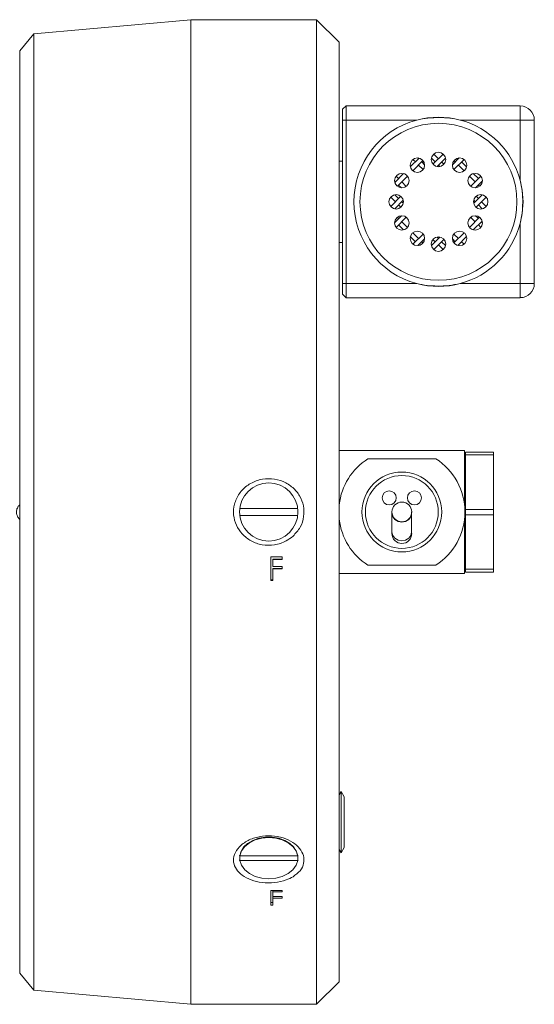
# Model space of a CAD drawing. Header units: inches. Extents: x 0.97 to 7.79, y 1.06 to 10.36.
# Tile 4 of 12: x 7.03 to 7.79, y 1.14 to 2.59. Entities that reach past the tile are written whole.
import ezdxf

# ---------------------------------------------------------------- set-up
doc = ezdxf.new("R2010")
doc.units = ezdxf.units.IN
doc.header["$MEASUREMENT"] = 0

msp = doc.modelspace()

# ---------------------------------------------------------------- linework, layer by layer
at = {"color": 7, "linetype": 'Continuous', "lineweight": 15}
for p, q in [((7.2811, 2.5931), (7.049, 2.5721)), ((7.4671, 2.5931), (7.2811, 2.5931)), ((7.2811, 1.1383), (7.2811, 2.5931)), ((7.5005, 2.5598), (7.4671, 2.5931)), ((7.4671, 1.1383), (7.4671, 2.5931)), ((7.049, 2.5721), (7.0283, 2.5472)), ((7.049, 2.5721), (7.049, 1.1593)), ((7.0283, 1.1842), (7.0283, 2.5472)), ((7.5005, 2.5598), (7.5005, 1.1716)), ((7.5107, 2.4657), (7.5057, 2.4607)), ((7.5057, 2.4448), (7.5057, 2.4607)), ((7.5107, 2.4657), (7.5107, 2.4448)), ((7.5107, 2.4657), (7.7682, 2.4657)), ((7.7682, 2.4657), (7.7682, 2.4448)), ((7.5107, 2.4448), (7.5057, 2.4448)), ((7.5057, 2.2032), (7.5057, 2.4448)), ((7.5107, 2.4448), (7.5107, 2.2032)), ((7.6153, 2.4448), (7.5107, 2.4448)), ((7.7682, 2.4448), (7.6793, 2.4448)), ((7.789, 2.4448), (7.7682, 2.4448)), ((7.7682, 2.356), (7.7682, 2.4448)), ((7.789, 2.4448), (7.789, 2.2032)), ((7.6057, 2.3755), (7.6187, 2.3885)), ((7.6095, 2.3866), (7.6132, 2.3829)), ((7.6167, 2.3888), (7.6179, 2.3876)), ((7.6369, 2.3887), (7.6426, 2.3829)), ((7.6392, 2.3796), (7.6543, 2.3946)), ((7.6404, 2.3946), (7.6473, 2.3876)), ((7.6452, 2.3761), (7.6578, 2.3887)), ((7.6679, 2.3788), (7.6779, 2.3888)), ((7.6702, 2.3716), (7.6851, 2.3866)), ((7.676, 2.3885), (7.6768, 2.3876)), ((7.5057, 2.3839), (7.5005, 2.3839)), ((7.6094, 2.3698), (7.6244, 2.3848)), ((7.6179, 2.3782), (7.6245, 2.3716)), ((7.6226, 2.3829), (7.6267, 2.3788)), ((7.6473, 2.3782), (7.6495, 2.3761)), ((7.652, 2.3829), (7.6554, 2.3796)), ((7.6702, 2.3848), (7.6721, 2.3829)), ((7.6768, 2.3782), (7.6852, 2.3698)), ((7.6815, 2.3829), (7.6889, 2.3755)), ((7.5829, 2.3526), (7.5958, 2.3656)), ((7.5848, 2.3618), (7.5884, 2.3582)), ((7.5866, 2.3469), (7.6015, 2.3619)), ((7.6931, 2.3619), (7.7015, 2.3535)), ((7.6949, 2.3468), (7.7099, 2.3618)), ((7.6988, 2.3656), (7.7063, 2.3582)), ((7.5826, 2.3546), (7.5837, 2.3535)), ((7.5884, 2.3488), (7.5925, 2.3446)), ((7.5931, 2.3535), (7.5998, 2.3468)), ((7.7021, 2.3446), (7.7121, 2.3546)), ((7.7063, 2.3488), (7.7081, 2.3469)), ((7.711, 2.3535), (7.7118, 2.3526)), ((7.5767, 2.3171), (7.5918, 2.3321)), ((7.5767, 2.331), (7.5837, 2.324)), ((7.5827, 2.3345), (7.5884, 2.3287)), ((7.6994, 2.3218), (7.712, 2.3345)), ((7.7029, 2.3321), (7.7063, 2.3287)), ((7.7029, 2.3159), (7.7179, 2.331)), ((7.5827, 2.3136), (7.5953, 2.3262)), ((7.5884, 2.3193), (7.5918, 2.3159)), ((7.5931, 2.324), (7.5953, 2.3218)), ((7.6994, 2.3262), (7.7015, 2.324)), ((7.7063, 2.3193), (7.712, 2.3136)), ((7.711, 2.324), (7.7179, 2.3171)), ((7.5826, 2.2934), (7.5925, 2.3034)), ((7.5848, 2.2862), (7.5998, 2.3012)), ((7.5866, 2.3011), (7.5884, 2.2993)), ((7.6931, 2.2861), (7.7081, 2.3011)), ((7.6949, 2.3012), (7.7015, 2.2945)), ((7.7021, 2.3034), (7.7063, 2.2993)), ((7.5829, 2.2954), (7.5837, 2.2945)), ((7.5884, 2.2898), (7.5958, 2.2824)), ((7.5931, 2.2945), (7.6015, 2.2861)), ((7.6988, 2.2824), (7.7118, 2.2954)), ((7.7063, 2.2898), (7.7099, 2.2862)), ((7.711, 2.2945), (7.7121, 2.2934)), ((7.7682, 2.2032), (7.7682, 2.292)), ((7.6057, 2.2725), (7.6132, 2.2651)), ((7.6094, 2.2782), (7.6179, 2.2698)), ((7.6095, 2.2615), (7.6245, 2.2764)), ((7.6369, 2.2593), (7.6495, 2.272)), ((7.6452, 2.272), (7.6473, 2.2698)), ((7.6702, 2.2632), (7.6852, 2.2782)), ((7.6702, 2.2764), (7.6768, 2.2698)), ((7.676, 2.2595), (7.6889, 2.2725)), ((7.5005, 2.2641), (7.5057, 2.2641)), ((7.6167, 2.2592), (7.6267, 2.2692)), ((7.6179, 2.2604), (7.6187, 2.2595)), ((7.6226, 2.2651), (7.6244, 2.2632)), ((7.6392, 2.2685), (7.6426, 2.2651)), ((7.6404, 2.2534), (7.6554, 2.2685)), ((7.6473, 2.2604), (7.6543, 2.2534)), ((7.652, 2.2651), (7.6578, 2.2593)), ((7.6679, 2.2692), (7.6721, 2.2651)), ((7.6768, 2.2604), (7.6779, 2.2592)), ((7.6815, 2.2651), (7.6851, 2.2615)), ((7.5057, 2.1873), (7.5057, 2.2032)), ((7.5107, 2.2032), (7.5057, 2.2032)), ((7.5107, 2.2032), (7.5107, 2.1823)), ((7.5107, 2.2032), (7.6153, 2.2032)), ((7.6793, 2.2032), (7.7682, 2.2032)), ((7.789, 2.2032), (7.7682, 2.2032)), ((7.7682, 2.2032), (7.7682, 2.1823)), ((7.5057, 2.1873), (7.5107, 2.1823)), ((7.7682, 2.1823), (7.5107, 2.1823)), ((7.6859, 1.9565), (7.5005, 1.9565)), ((7.6859, 1.9565), (7.6859, 1.8765)), ((7.6875, 1.9543), (7.7288, 1.9543)), ((7.6875, 1.9541), (7.6875, 1.9543)), ((7.7288, 1.9541), (7.6875, 1.9541)), ((7.6875, 1.9501), (7.6875, 1.9541)), ((7.6875, 1.9501), (7.7288, 1.9501)), ((7.6875, 1.8694), (7.6875, 1.9501)), ((7.7288, 1.9543), (7.7288, 1.9541)), ((7.7288, 1.9501), (7.7288, 1.9541)), ((7.7288, 1.9501), (7.7288, 1.8694)), ((7.6433, 1.9444), (7.5431, 1.9444)), ((7.6875, 1.9387), (7.6875, 1.9387)), ((7.4392, 1.8707), (7.3537, 1.8707)), ((7.5786, 1.8657), (7.5786, 1.8634)), ((7.5786, 1.8634), (7.5786, 1.8359)), ((7.6077, 1.8634), (7.6077, 1.8657)), ((7.6077, 1.8359), (7.6077, 1.8634)), ((7.7288, 1.8694), (7.6875, 1.8694)), ((7.6875, 1.8614), (7.6875, 1.8694)), ((7.7288, 1.8614), (7.7288, 1.8694)), ((7.3537, 1.8607), (7.4392, 1.8607)), ((7.6859, 1.8549), (7.6859, 1.7748)), ((7.6875, 1.8614), (7.7288, 1.8614)), ((7.6875, 1.781), (7.6875, 1.8614)), ((7.7288, 1.8614), (7.7288, 1.781)), ((7.5786, 1.8359), (7.5786, 1.8337)), ((7.6077, 1.8337), (7.6077, 1.8359)), ((7.3995, 1.7647), (7.3995, 1.7992)), ((7.3995, 1.7992), (7.4164, 1.7992)), ((7.4164, 1.7961), (7.4026, 1.7961)), ((7.4026, 1.7956), (7.4026, 1.7961)), ((7.4026, 1.785), (7.4026, 1.7956)), ((7.4164, 1.7956), (7.4026, 1.7956)), ((7.4164, 1.7956), (7.4164, 1.7992)), ((7.6875, 1.7927), (7.6875, 1.7927)), ((7.4026, 1.785), (7.4164, 1.785)), ((7.4026, 1.7815), (7.4026, 1.7821)), ((7.4164, 1.7821), (7.4026, 1.7821)), ((7.4026, 1.7647), (7.4026, 1.7815)), ((7.4164, 1.7815), (7.4026, 1.7815)), ((7.4164, 1.7815), (7.4164, 1.785)), ((7.5431, 1.7869), (7.6433, 1.7869)), ((7.7288, 1.781), (7.6875, 1.781)), ((7.6875, 1.777), (7.6875, 1.781)), ((7.6875, 1.777), (7.7288, 1.777)), ((7.7288, 1.777), (7.7288, 1.781)), ((7.4026, 1.7654), (7.3995, 1.7654)), ((7.4026, 1.7647), (7.3995, 1.7647)), ((7.6859, 1.7748), (7.5005, 1.7748)), ((7.5005, 1.4476), (7.5034, 1.4528)), ((7.5034, 1.3619), (7.5034, 1.4528)), ((7.5034, 1.4528), (7.5081, 1.4447)), ((7.5081, 1.3699), (7.5081, 1.4447)), ((7.5081, 1.3699), (7.5034, 1.3619)), ((7.3537, 1.3578), (7.3528, 1.3582)), ((7.4392, 1.3578), (7.3537, 1.3578)), ((7.4401, 1.3582), (7.4392, 1.3578)), ((7.5034, 1.3619), (7.5005, 1.3671)), ((7.3528, 1.3511), (7.3537, 1.3507)), ((7.3537, 1.3507), (7.4392, 1.3507)), ((7.4392, 1.3507), (7.4401, 1.3511)), ((7.3995, 1.2849), (7.3995, 1.3065)), ((7.3995, 1.3065), (7.4164, 1.3065)), ((7.4026, 1.3042), (7.4026, 1.3065)), ((7.4026, 1.2975), (7.4026, 1.3042)), ((7.4164, 1.3042), (7.4026, 1.3042)), ((7.4026, 1.2975), (7.4164, 1.2975)), ((7.4026, 1.2952), (7.4026, 1.2975)), ((7.4026, 1.2849), (7.4026, 1.2952)), ((7.4164, 1.2952), (7.4026, 1.2952)), ((7.4164, 1.3042), (7.4164, 1.3065)), ((7.4164, 1.2952), (7.4164, 1.2975)), ((7.4026, 1.2889), (7.3995, 1.2889)), ((7.4026, 1.2849), (7.3995, 1.2849)), ((7.0283, 1.1842), (7.049, 1.1593)), ((7.4671, 1.1383), (7.5005, 1.1716)), ((7.049, 1.1593), (7.2811, 1.1383)), ((7.2811, 1.1383), (7.4671, 1.1383))]:
    msp.add_line(p, q, dxfattribs=at)
at = {"color": 7, "linetype": 'Continuous', "lineweight": 15, "flags": 128}
for points in [[(7.7682, 2.356), (7.7712, 2.341), (7.7723, 2.324)], [(7.7723, 2.324), (7.7712, 2.307), (7.7682, 2.292)], [(7.6875, 1.9387), (7.6871, 1.9405), (7.6859, 1.9423)], [(7.6859, 1.789), (7.6871, 1.7909), (7.6875, 1.7927)], [(7.3538, 1.3509), (7.3535, 1.3568), (7.3552, 1.3637), (7.3592, 1.3702), (7.3651, 1.3759), (7.3728, 1.3804), (7.3817, 1.3836), (7.3915, 1.3852), (7.4015, 1.3852), (7.4112, 1.3836), (7.4201, 1.3804), (7.4278, 1.3759), (7.4337, 1.3702), (7.4377, 1.3637), (7.4394, 1.3568), (7.4393, 1.3517)], [(7.4392, 1.3578), (7.4368, 1.3649), (7.432, 1.3715), (7.4251, 1.377), (7.4165, 1.3812), (7.4068, 1.3838), (7.3965, 1.3847), (7.3861, 1.3838), (7.3764, 1.3812), (7.3678, 1.377), (7.3609, 1.3715), (7.3561, 1.3649), (7.3537, 1.3578)], [(7.3537, 1.3507), (7.3561, 1.3436), (7.3609, 1.337), (7.3678, 1.3315), (7.3764, 1.3273), (7.3861, 1.3247), (7.3965, 1.3238), (7.4068, 1.3247), (7.4165, 1.3273), (7.4251, 1.3315), (7.432, 1.337), (7.4368, 1.3436), (7.4392, 1.3507)]]:
    msp.add_lwpolyline(points, dxfattribs=at)
at = {"color": 8, "linetype": 'Continuous', "lineweight": 15, "flags": 128}
for points in [[(7.5786, 1.8634), (7.5797, 1.8586), (7.5829, 1.8545), (7.5876, 1.8518), (7.5932, 1.8508), (7.5987, 1.8518), (7.6035, 1.8545), (7.6066, 1.8586), (7.6077, 1.8634), (7.6077, 1.8634)], [(7.5786, 1.8359), (7.5797, 1.8311), (7.5829, 1.827), (7.5876, 1.8242), (7.5932, 1.8233), (7.5987, 1.8242), (7.6035, 1.827), (7.6066, 1.8311), (7.6077, 1.8359), (7.6077, 1.8359)]]:
    msp.add_lwpolyline(points, dxfattribs=at)
at = {"color": 7, "linetype": 'Continuous', "lineweight": 15}
for centre, radius in [((7.6473, 2.324), 0.116), ((7.6161, 2.3781), 0.0107), ((7.6473, 2.3865), 0.0107), ((7.6786, 2.3781), 0.0107), ((7.5932, 2.3553), 0.0107), ((7.7015, 2.3553), 0.0107), ((7.5848, 2.324), 0.0107), ((7.7098, 2.324), 0.0107), ((7.5932, 2.2928), 0.0107), ((7.7015, 2.2928), 0.0107), ((7.6161, 2.2699), 0.0107), ((7.6473, 2.2615), 0.0107), ((7.6786, 2.2699), 0.0107), ((7.5932, 1.8657), 0.059), ((7.3965, 1.8657), 0.0431), ((7.5932, 1.8657), 0.0538), ((7.5745, 1.8865), 0.0104), ((7.6118, 1.8865), 0.0104), ((7.5932, 1.8657), 0.0146)]:
    msp.add_circle(centre, radius, dxfattribs=at)
for centre, radius, start, end in [((7.7682, 2.4448), 0.0208, 0, 90), ((7.6473, 2.324), 0.125, 104.8351, 255.1649), ((7.6473, 2.324), 0.125, 75.1649, 104.8351), ((7.6473, 2.324), 0.125, 14.8351, 75.1649), ((7.6473, 2.324), 0.125, 284.8351, 345.1649), ((7.6473, 2.324), 0.125, 255.1649, 284.8351), ((7.7682, 2.2032), 0.0208, 270, 0), ((7.5932, 1.8657), 0.0933, 122.4617, 173.3656), ((7.5932, 1.8657), 0.0933, 302.4617, 57.5383), ((7.5932, 1.8657), 0.0933, 186.6344, 237.5383), ((7.5932, 1.8337), 0.0146, 180, 0)]:
    msp.add_arc(centre, radius, start, end, dxfattribs=at)
for points, knots in [([(7.6153, 2.4448), (7.6208, 2.4459), (7.6318, 2.4482), (7.6482, 2.4486), (7.6642, 2.448), (7.6743, 2.4459), (7.6793, 2.4448)], [0, 0, 0, 0, 0.258216, 0.521446, 0.759164, 1, 1, 1, 1]), ([(7.7682, 2.356), (7.7693, 2.3506), (7.7715, 2.3395), (7.772, 2.3232), (7.7713, 2.3072), (7.7692, 2.2971), (7.7682, 2.292)], [0, 0, 0, 0, 0.258215, 0.521446, 0.759164, 1, 1, 1, 1]), ([(7.6793, 2.2032), (7.6739, 2.2021), (7.6629, 2.1998), (7.6465, 2.1994), (7.6305, 2.2), (7.6204, 2.2021), (7.6153, 2.2032)], [0, 0, 0, 0, 0.258216, 0.521446, 0.759164, 1, 1, 1, 1]), ([(7.4324, 1.8301), (7.4362, 1.8342), (7.4438, 1.8425), (7.4489, 1.8587), (7.4485, 1.875), (7.4427, 1.89), (7.4323, 1.9025), (7.4178, 1.9115), (7.4005, 1.9157), (7.3822, 1.9141), (7.3653, 1.9064), (7.3523, 1.8936), (7.345, 1.8779), (7.3436, 1.8613), (7.3479, 1.8458), (7.3569, 1.8324), (7.3702, 1.8222), (7.3868, 1.8163), (7.405, 1.8162), (7.421, 1.8212), (7.4291, 1.8275), (7.4324, 1.8301)], [0, 0, 0, 0, 0.052937, 0.105676, 0.155745, 0.20483, 0.25504, 0.307802, 0.363397, 0.420977, 0.479, 0.535676, 0.58952, 0.640312, 0.689469, 0.73913, 0.79101, 0.845768, 0.902874, 0.960947, 1, 1, 1, 1]), ([(7.0283, 1.8757), (7.0282, 1.8759), (7.0282, 1.8763), (7.0274, 1.8756), (7.0262, 1.8741), (7.0248, 1.8718), (7.0238, 1.8689), (7.0234, 1.8659), (7.0236, 1.8631), (7.0245, 1.8604), (7.0257, 1.858), (7.0271, 1.856), (7.0281, 1.855), (7.0282, 1.8554), (7.0283, 1.8557)], [0, 0, 0, 0, 0.080621, 0.161148, 0.244751, 0.339261, 0.424498, 0.494539, 0.564704, 0.633824, 0.716213, 0.814952, 0.913958, 1, 1, 1, 1]), ([(7.4324, 1.3268), (7.4362, 1.3296), (7.4438, 1.3352), (7.4489, 1.3464), (7.4485, 1.3579), (7.4427, 1.3688), (7.4323, 1.378), (7.4178, 1.3848), (7.4005, 1.3879), (7.3822, 1.3867), (7.3653, 1.3809), (7.3523, 1.3714), (7.345, 1.36), (7.3436, 1.3482), (7.3479, 1.3374), (7.3569, 1.3283), (7.3702, 1.3215), (7.3868, 1.3176), (7.405, 1.3175), (7.421, 1.3208), (7.4291, 1.3251), (7.4324, 1.3268)], [0, 0, 0, 0, 0.0529366, 0.1056756, 0.1557447, 0.2048303, 0.2550398, 0.3078019, 0.3633966, 0.420977, 0.4789997, 0.5356761, 0.5895204, 0.640312, 0.6894686, 0.7391297, 0.7910103, 0.8457679, 0.9028739, 0.9609467, 1, 1, 1, 1])]:
    msp.add_open_spline(points, degree=3, knots=knots, dxfattribs=at)

doc.saveas('drawing.dxf')
